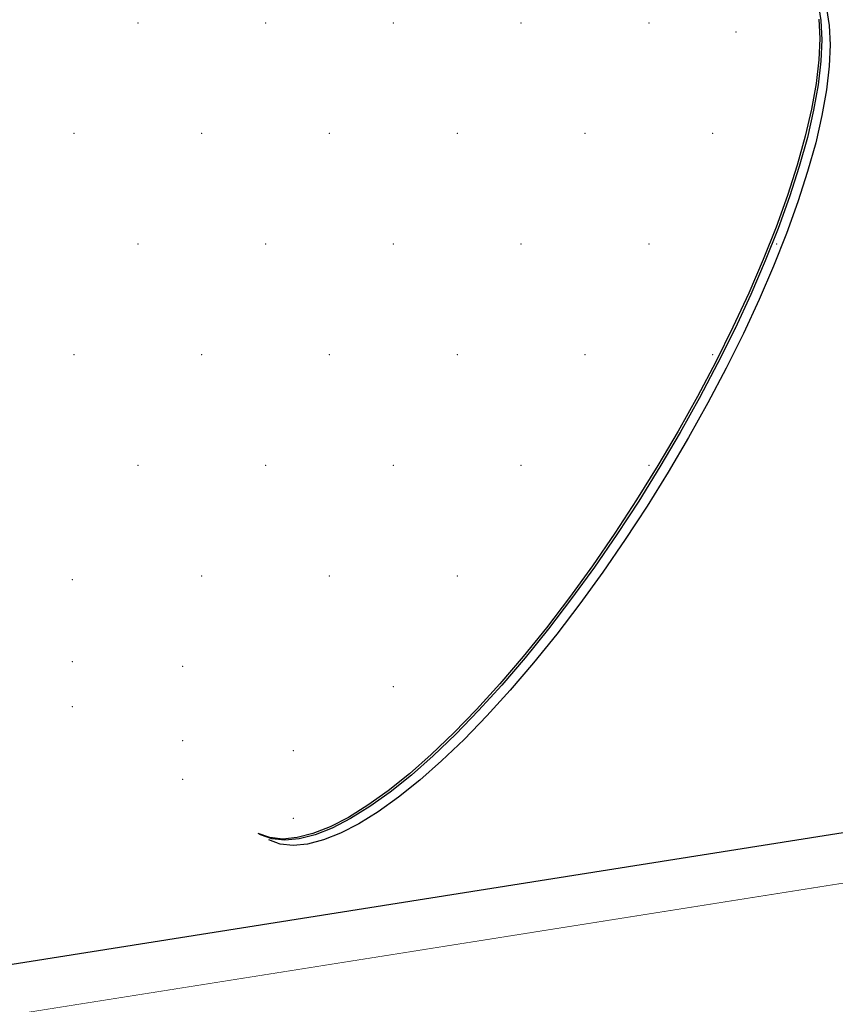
# Model space of a CAD drawing. Header units: millimetres. Extents: x 1798021 to 1815325, y -2500 to 6534.
# Tile 51 of 98: x 1805777 to 1805936, y 4723 to 4915. Entities that reach past the tile are written whole.
import ezdxf

# ---------------------------------------------------------------- set-up
doc = ezdxf.new("R2010")
doc.units = ezdxf.units.MM
doc.header["$MEASUREMENT"] = 0
doc.linetypes.add('Wipeout_Contour', pattern=[1000, 0, -1000])
for name, color, linetype in [('3 - SVĚTLA.3D', 7, 'Continuous'), ('4 - PRVKY ZÁMEČNICKÉ.3D', 7, 'Continuous'), ('Nové_4 - ZDIVO - STĚNY NENOSNÉ.3D', 7, 'Continuous'), ('Nové_Výplně - Povrchové', 7, 'Continuous'), ('Výplně - Povrchové', 7, 'Continuous')]:
    doc.layers.add(name, color=color, linetype=linetype)

# ---------------------------------------------------------------- blocks, each defined once
blk = doc.blocks.new('Řez_16', base_point=(1118812.4, 0))
at = {"color": 254, "linetype": 'Wipeout_Contour', "lineweight": 0, "ltscale": 287125239.6871727}
blk.add_wipeout([(1803569.96, 4604.29), (1803525.66, 4536.08), (1803600.03, 4385.91), (1808975.02, 5237.22), (1808974.93, 5239.5), (1808975.11, 5243.28), (1808975.65, 5246.61), (1808976.55, 5249.45), (1808977.79, 5251.81), (1808979.37, 5253.65), (1808981.29, 5254.98), (1808982.91, 5255.98), (1808983.01, 5256.01), (1808983.32, 5256.23), (1809116.02, 5337.76), (1805901.11, 4943.02), (1805926.98, 4927.12), (1805927.29, 4926.9), (1805927.39, 4926.87), (1805929.02, 4925.87), (1805930.93, 4924.54), (1805932.51, 4922.7), (1805933.76, 4920.34), (1805934.65, 4917.5), (1805935.19, 4914.17), (1805935.37, 4910.4), (1805935.2, 4906.19), (1805934.67, 4901.57), (1805933.78, 4896.58), (1805932.55, 4891.24), (1805930.97, 4885.58), (1805929.06, 4879.65), (1805926.84, 4873.47), (1805924.31, 4867.1), (1805921.48, 4860.55), (1805918.39, 4853.88), (1805915.04, 4847.13), (1805911.46, 4840.33), (1805907.67, 4833.54), (1805903.69, 4826.79), (1805899.55, 4820.12), (1805895.27, 4813.57), (1805890.88, 4807.19), (1805886.4, 4801.02), (1805881.87, 4795.08), (1805877.31, 4789.43), (1805872.75, 4784.09), (1805868.22, 4779.1), (1805863.74, 4774.48), (1805859.35, 4770.27), (1805855.07, 4766.49), (1805850.92, 4763.17), (1805846.94, 4760.32), (1805843.14, 4757.97), (1805839.56, 4756.12), (1805836.2, 4754.8), (1805833.1, 4754), (1805830.27, 4753.73), (1805827.74, 4754), (1805825.5, 4754.8), (1805823.88, 4755.8), (1805823.56, 4756.01), (1805823.47, 4756.05), (1805674.54, 4847.55), (1805672.67, 4848.84), (1805672.1, 4849.05), (1805662.34, 4855.05), (1805660.42, 4856.37), (1805658.84, 4858.22), (1805657.6, 4860.57), (1805656.7, 4863.42), (1805656.16, 4866.74), (1805655.98, 4870.52), (1805656.15, 4874.73), (1805656.69, 4879.35), (1805657.57, 4884.34), (1805658.81, 4889.68), (1805660.38, 4895.33), (1805662.29, 4901.27), (1805664.51, 4907.44), (1805667.05, 4913.82), (1805667.25, 4914.3), (1805621.97, 4908.74), (1805623.24, 4906.19), (1805624.91, 4901.57), (1805626.12, 4896.58), (1805626.89, 4891.24), (1805627.19, 4885.58), (1805627.03, 4879.65), (1805626.41, 4873.47), (1805625.34, 4867.1), (1805623.81, 4860.55), (1805621.85, 4853.88), (1805619.46, 4847.13), (1805616.65, 4840.33), (1805613.45, 4833.54), (1805609.87, 4826.79), (1805605.93, 4820.12), (1805601.67, 4813.57), (1805597.1, 4807.19), (1805592.25, 4801.02), (1805587.16, 4795.08), (1805581.86, 4789.43), (1805576.37, 4784.09), (1805570.74, 4779.1), (1805564.99, 4774.48), (1805559.17, 4770.27), (1805553.3, 4766.49), (1805547.43, 4763.17), (1805541.58, 4760.32), (1805535.81, 4757.97), (1805530.13, 4756.12), (1805524.6, 4754.8), (1805519.23, 4754), (1805514.07, 4753.73), (1805509.14, 4754), (1805504.48, 4754.8), (1805500.12, 4756.12), (1805496.08, 4757.97), (1805492.39, 4760.32), (1805491.06, 4761.32), (1805490.88, 4761.47), (1805490.73, 4761.57), (1805369.32, 4853.07), (1805368.26, 4853.98), (1805367.33, 4854.57), (1805359.37, 4860.57), (1805356.05, 4863.42), (1805353.11, 4866.74), (1805350.59, 4870.52), (1805348.49, 4874.73), (1805348.34, 4875.15), (1805203.57, 4857.37), (1805200.87, 4850.4), (1805197.56, 4843.28), (1805193.79, 4836.4), (1805189.59, 4829.78), (1805184.96, 4823.47), (1805179.95, 4817.52), (1805174.59, 4811.95), (1805168.91, 4806.8), (1805162.94, 4802.1), (1805156.72, 4797.89), (1805150.29, 4794.18), (1805143.69, 4791.01), (1805136.96, 4788.38), (1805130.14, 4786.33), (1805123.27, 4784.85), (1805116.4, 4783.95), (1805109.57, 4783.66), (1805102.81, 4783.95), (1805096.18, 4784.85), (1805089.71, 4786.33), (1805083.44, 4788.38), (1805077.41, 4791.01), (1805076.44, 4791.53), (1805076.24, 4791.64), (1805076.2, 4791.66), (1805002.45, 4831.18)], dxfattribs=at).dxf.layer = 'Výplně - Povrchové'
at = {"color": 254, "linetype": 'Wipeout_Contour', "lineweight": 0, "ltscale": 10843146.4861059}
blk.add_wipeout([(1808975.02, 5237.22), (1803600.03, 4385.91), (1803604.58, 4376.71), (1808976.2, 5227.49), (1808975.64, 5230.68), (1808975.1, 5235.29)], dxfattribs=at).dxf.layer = 'Výplně - Povrchové'
at = {"layer": '4 - PRVKY ZÁMEČNICKÉ.3D', "color": 181, "linetype": 'Continuous', "lineweight": 30, "true_color": 0x9e3eff}
for p, q in [((1808975.02, 5237.22), (1803600.03, 4385.91)), ((1808976.2, 5227.49), (1803604.58, 4376.71))]:
    blk.add_line(p, q, dxfattribs=at)
blk = doc.blocks.new('Řez_20', base_point=(1118812.4, 0))
at = {"color": 254, "linetype": 'Wipeout_Contour', "lineweight": 0, "ltscale": 412533108.0059386}
blk.add_wipeout([(1800920.22, 500), (1804497.49, 500), (1804497.49, 2600), (1805397.49, 2600), (1805397.49, 500), (1806676.49, 500), (1806676.49, 502.46), (1806976.49, 502.46), (1806976.49, 500), (1809927.49, 500), (1809927.49, 2600), (1810827.49, 2600), (1810827.49, 500), (1812755.49, 500), (1812755.49, 2087.56), (1811335.88, 5601.22), (1810067.73, 5400.37), (1810067.73, 5390.19), (1810003.47, 5390.19), (1809952.96, 5382.19), (1809956.06, 5382.19), (1809956.06, 5304.84), (1809959.69, 5298.21), (1809962.99, 5291.1), (1809965.82, 5283.8), (1809968.14, 5276.36), (1809969.95, 5268.83), (1809971.23, 5261.25), (1809971.98, 5253.67), (1809972.19, 5246.14), (1809971.86, 5238.7), (1809970.99, 5231.4), (1809969.59, 5224.29), (1809967.67, 5217.4), (1809965.23, 5210.78), (1809962.3, 5204.47), (1809958.89, 5198.52), (1809955.02, 5192.95), (1809950.71, 5187.8), (1809946, 5183.11), (1809940.91, 5178.89), (1809935.48, 5175.19), (1809929.73, 5172.01), (1809923.93, 5168.9), (1809923.73, 5168.82), (1809922.48, 5168.13), (1809834.1, 5120.76), (1809834.07, 5120.75), (1809833.86, 5120.63), (1809832.89, 5120.12), (1809826.87, 5117.49), (1809820.6, 5115.43), (1809814.13, 5113.95), (1809807.49, 5113.06), (1809800.74, 5112.76), (1809793.9, 5113.06), (1809787.03, 5113.95), (1809780.16, 5115.43), (1809773.34, 5117.49), (1809766.61, 5120.12), (1809760.01, 5123.29), (1809753.58, 5127), (1809747.36, 5131.21), (1809741.39, 5135.91), (1809735.71, 5141.06), (1809730.35, 5146.63), (1809725.34, 5152.58), (1809720.72, 5158.89), (1809716.51, 5165.5), (1809712.74, 5172.39), (1809709.43, 5179.51), (1809706.61, 5186.81), (1809704.28, 5194.25), (1809702.48, 5201.78), (1809701.19, 5209.36), (1809700.45, 5216.94), (1809700.24, 5224.47), (1809700.57, 5231.91), (1809701.43, 5239.21), (1809702.83, 5246.32), (1809704.76, 5253.21), (1809707.19, 5259.83), (1809710.13, 5266.13), (1809713.54, 5272.09), (1809717.41, 5277.66), (1809721.71, 5282.81), (1809726.42, 5287.5), (1809731.51, 5291.72), (1809736.95, 5295.42), (1809742.7, 5298.6), (1809743.66, 5299.11), (1809743.7, 5299.13), (1809743.91, 5299.24), (1809774.39, 5315.58), (1809774.39, 5353.91), (1809533.29, 5315.72), (1809533.29, 5305.87), (1809535.67, 5302.83), (1809540.24, 5296.45), (1809544.51, 5289.91), (1809548.44, 5283.24), (1809552.02, 5276.49), (1809555.22, 5269.69), (1809558.03, 5262.9), (1809560.42, 5256.14), (1809562.39, 5249.47), (1809563.91, 5242.93), (1809564.99, 5236.55), (1809565.61, 5230.37), (1809565.77, 5224.44), (1809565.46, 5218.79), (1809564.7, 5213.45), (1809563.48, 5208.45), (1809561.82, 5203.84), (1809559.72, 5199.63), (1809557.19, 5195.85), (1809554.26, 5192.53), (1809550.93, 5189.68), (1809542.97, 5183.68), (1809542.04, 5183.09), (1809540.98, 5182.18), (1809419.57, 5090.68), (1809419.42, 5090.58), (1809419.24, 5090.43), (1809417.92, 5089.43), (1809414.22, 5087.08), (1809410.18, 5085.23), (1809405.82, 5083.91), (1809401.16, 5083.11), (1809396.23, 5082.84), (1809391.07, 5083.11), (1809385.71, 5083.91), (1809380.17, 5085.23), (1809374.5, 5087.08), (1809368.72, 5089.43), (1809362.88, 5092.28), (1809357, 5095.6), (1809351.14, 5099.38), (1809345.31, 5103.59), (1809339.56, 5108.2), (1809333.93, 5113.2), (1809328.44, 5118.54), (1809323.14, 5124.19), (1809318.05, 5130.12), (1809313.2, 5136.3), (1809308.63, 5142.68), (1809304.37, 5149.22), (1809300.44, 5155.89), (1809296.86, 5162.65), (1809293.65, 5169.44), (1809290.85, 5176.24), (1809288.45, 5182.99), (1809286.49, 5189.66), (1809284.96, 5196.2), (1809283.89, 5202.58), (1809283.27, 5208.76), (1809283.11, 5214.69), (1809283.42, 5220.35), (1809284.18, 5225.69), (1809285.4, 5230.68), (1809287.06, 5235.29), (1809289.16, 5239.5), (1809291.69, 5243.28), (1809294.62, 5246.6), (1809297.95, 5249.45), (1809299.27, 5250.45), (1809299.43, 5250.55), (1809299.6, 5250.7), (1809346.65, 5286.16), (1809231.35, 5267.9), (1809233.99, 5262.9), (1809237.34, 5256.14), (1809240.43, 5249.47), (1809243.26, 5242.93), (1809245.79, 5236.55), (1809248.01, 5230.37), (1809249.92, 5224.44), (1809251.5, 5218.79), (1809252.73, 5213.45), (1809253.62, 5208.45), (1809254.15, 5203.84), (1809254.32, 5199.63), (1809254.14, 5195.85), (1809253.6, 5192.53), (1809252.71, 5189.68), (1809251.46, 5187.33), (1809249.88, 5185.48), (1809247.97, 5184.16), (1809238.2, 5178.16), (1809237.63, 5177.95), (1809235.76, 5176.66), (1809086.83, 5085.16), (1809086.74, 5085.12), (1809086.43, 5084.91), (1809084.8, 5083.91), (1809082.57, 5083.11), (1809080.03, 5082.84), (1809077.2, 5083.11), (1809074.1, 5083.91), (1809070.74, 5085.23), (1809067.16, 5087.08), (1809063.36, 5089.43), (1809059.38, 5092.28), (1809055.23, 5095.6), (1809050.95, 5099.38), (1809046.56, 5103.59), (1809042.08, 5108.2), (1809037.55, 5113.2), (1809032.99, 5118.54), (1809028.43, 5124.19), (1809023.9, 5130.12), (1809019.42, 5136.3), (1809015.03, 5142.68), (1809010.75, 5149.22), (1809006.61, 5155.89), (1809002.63, 5162.65), (1808998.84, 5169.44), (1808995.26, 5176.24), (1808991.91, 5182.99), (1808988.82, 5189.66), (1808986, 5196.2), (1808983.46, 5202.58), (1808981.24, 5208.76), (1808979.33, 5214.69), (1808977.76, 5220.35), (1808976.52, 5225.69), (1808976.2, 5227.49), (1803604.58, 4376.71)], dxfattribs=at).dxf.layer = 'Nové_Výplně - Povrchové'
blk = doc.blocks.new('Řez_63', base_point=(1118812.4, 0))
at = {"color": 254, "linetype": 'Wipeout_Contour', "lineweight": 0, "ltscale": 7223467.446552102}
blk.add_wipeout([(1805786.86, 5005.31), (1805786.86, 5001.64), (1805933.34, 4911.65), (1805933.16, 4915.42)], dxfattribs=at).dxf.layer = 'Výplně - Povrchové'
at = {"color": 254, "linetype": 'Wipeout_Contour', "lineweight": 0, "ltscale": 7223467.410994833}
blk.add_wipeout([(1805933.34, 4911.65), (1805786.86, 5001.64), (1805786.86, 4997.33), (1805933.16, 4907.44)], dxfattribs=at).dxf.layer = 'Výplně - Povrchové'
at = {"color": 254, "linetype": 'Wipeout_Contour', "lineweight": 0, "ltscale": 7223466.656649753}
blk.add_wipeout([(1805933.16, 4907.44), (1805786.86, 4997.33), (1805786.86, 4992.38), (1805932.63, 4902.82)], dxfattribs=at).dxf.layer = 'Výplně - Povrchové'
at = {"color": 254, "linetype": 'Wipeout_Contour', "lineweight": 0, "ltscale": 7223465.18569683}
blk.add_wipeout([(1805786.86, 4986.85), (1805931.75, 4897.83), (1805932.63, 4902.82), (1805786.86, 4992.38)], dxfattribs=at).dxf.layer = 'Výplně - Povrchové'
at = {"color": 254, "linetype": 'Wipeout_Contour', "lineweight": 0, "ltscale": 7223463.00724258}
blk.add_wipeout([(1805786.86, 4986.85), (1805786.86, 4980.75), (1805930.51, 4892.49), (1805931.75, 4897.83)], dxfattribs=at).dxf.layer = 'Výplně - Povrchové'
at = {"color": 254, "linetype": 'Wipeout_Contour', "lineweight": 0, "ltscale": 7223763.194299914}
blk.add_wipeout([(1805933.02, 4918.5), (1805933.56, 4915.17), (1805935.19, 4914.17), (1805934.65, 4917.5)], dxfattribs=at).dxf.layer = 'Výplně - Povrchové'
at = {"color": 254, "linetype": 'Wipeout_Contour', "lineweight": 0, "ltscale": 7223460.134746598}
blk.add_wipeout([(1805786.86, 4974.13), (1805928.94, 4886.83), (1805930.51, 4892.49), (1805786.86, 4980.75)], dxfattribs=at).dxf.layer = 'Výplně - Povrchové'
at = {"color": 254, "linetype": 'Wipeout_Contour', "lineweight": 0, "ltscale": 7223764.60325434}
blk.add_wipeout([(1805935.19, 4914.17), (1805933.56, 4915.17), (1805933.75, 4911.4), (1805935.37, 4910.4)], dxfattribs=at).dxf.layer = 'Výplně - Povrchové'
at = {"color": 254, "linetype": 'Wipeout_Contour', "lineweight": 0, "ltscale": 7223456.58595053}
blk.add_wipeout([(1805786.86, 4967.02), (1805927.03, 4880.9), (1805928.94, 4886.83), (1805786.86, 4974.13)], dxfattribs=at).dxf.layer = 'Výplně - Povrchové'
at = {"color": 254, "linetype": 'Wipeout_Contour', "lineweight": 0, "ltscale": 7223764.576490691}
blk.add_wipeout([(1805933.75, 4911.4), (1805933.57, 4907.19), (1805935.2, 4906.19), (1805935.37, 4910.4)], dxfattribs=at).dxf.layer = 'Výplně - Povrchové'
at = {"layer": '3 - SVĚTLA.3D', "color": 181, "linetype": 'Continuous', "lineweight": 30, "true_color": 0x9e3eff}
blk.add_line((1805935.19, 4914.17), (1805935.37, 4910.4), dxfattribs=at)
at = {"color": 254, "linetype": 'Wipeout_Contour', "lineweight": 0, "ltscale": 7223452.382780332}
blk.add_wipeout([(1805927.03, 4880.9), (1805786.86, 4967.02), (1805786.86, 4959.48), (1805924.8, 4874.72)], dxfattribs=at).dxf.layer = 'Výplně - Povrchové'
at = {"color": 254, "linetype": 'Wipeout_Contour', "lineweight": 0, "ltscale": 7223763.114185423}
blk.add_wipeout([(1805933.57, 4907.19), (1805933.04, 4902.57), (1805934.67, 4901.57), (1805935.2, 4906.19)], dxfattribs=at).dxf.layer = 'Výplně - Povrchové'
at = {"layer": '3 - SVĚTLA.3D', "color": 181, "linetype": 'Continuous', "lineweight": 30, "true_color": 0x9e3eff}
blk.add_line((1805935.37, 4910.4), (1805935.2, 4906.19), dxfattribs=at)
at = {"color": 254, "linetype": 'Wipeout_Contour', "lineweight": 0, "ltscale": 7223447.55116968}
blk.add_wipeout([(1805924.8, 4874.72), (1805786.86, 4959.48), (1805786.86, 4951.54), (1805922.27, 4868.35)], dxfattribs=at).dxf.layer = 'Výplně - Povrchové'
at = {"color": 254, "linetype": 'Wipeout_Contour', "lineweight": 0, "ltscale": 7223760.225365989}
blk.add_wipeout([(1805933.04, 4902.57), (1805932.15, 4897.58), (1805933.78, 4896.58), (1805934.67, 4901.57)], dxfattribs=at).dxf.layer = 'Výplně - Povrchové'
at = {"color": 254, "linetype": 'Wipeout_Contour', "lineweight": 0, "ltscale": 7223442.120943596}
blk.add_wipeout([(1805922.27, 4868.35), (1805786.86, 4951.54), (1805786.86, 4943.27), (1805919.45, 4861.8)], dxfattribs=at).dxf.layer = 'Výplně - Povrchové'
at = {"color": 254, "linetype": 'Wipeout_Contour', "lineweight": 0, "ltscale": 7223755.927854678}
blk.add_wipeout([(1805932.15, 4897.58), (1805930.92, 4892.24), (1805932.55, 4891.24), (1805933.78, 4896.58)], dxfattribs=at).dxf.layer = 'Výplně - Povrchové'
at = {"color": 254, "linetype": 'Wipeout_Contour', "lineweight": 0, "ltscale": 7223436.125615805}
blk.add_wipeout([(1805919.45, 4861.8), (1805786.86, 4943.27), (1805786.86, 4934.69), (1805916.36, 4855.13)], dxfattribs=at).dxf.layer = 'Výplně - Povrchové'
at = {"color": 254, "linetype": 'Wipeout_Contour', "lineweight": 0, "ltscale": 7223750.248159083}
blk.add_wipeout([(1805930.92, 4892.24), (1805929.34, 4886.58), (1805930.97, 4885.58), (1805932.55, 4891.24)], dxfattribs=at).dxf.layer = 'Výplně - Povrchové'
at = {"color": 254, "linetype": 'Wipeout_Contour', "lineweight": 0, "ltscale": 7223429.602166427}
blk.add_wipeout([(1805786.86, 4934.69), (1805786.86, 4925.88), (1805913.01, 4848.38), (1805916.36, 4855.13)], dxfattribs=at).dxf.layer = 'Výplně - Povrchové'
at = {"color": 254, "linetype": 'Wipeout_Contour', "lineweight": 0, "ltscale": 7223743.221307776}
blk.add_wipeout([(1805927.44, 4880.65), (1805929.06, 4879.65), (1805930.97, 4885.58), (1805929.34, 4886.58)], dxfattribs=at).dxf.layer = 'Výplně - Povrchové'
at = {"color": 254, "linetype": 'Wipeout_Contour', "lineweight": 0, "ltscale": 9029206.447688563}
blk.add_wipeout([(1805786.86, 4923.08), (1805776.78, 4923.08), (1805909.43, 4841.58), (1805913.01, 4848.38), (1805786.86, 4925.88)], dxfattribs=at).dxf.layer = 'Výplně - Povrchové'
at = {"color": 254, "linetype": 'Wipeout_Contour', "lineweight": 0, "ltscale": 7223734.890634}
blk.add_wipeout([(1805927.44, 4880.65), (1805925.21, 4874.47), (1805926.84, 4873.47), (1805929.06, 4879.65)], dxfattribs=at).dxf.layer = 'Výplně - Povrchové'
at = {"color": 254, "linetype": 'Wipeout_Contour', "lineweight": 0, "ltscale": 7223358.693213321}
blk.add_wipeout([(1805756.71, 4926.29), (1805905.63, 4834.79), (1805909.43, 4841.58), (1805760.5, 4933.08)], dxfattribs=at).dxf.layer = 'Výplně - Povrchové'
at = {"color": 254, "linetype": 'Wipeout_Contour', "lineweight": 0, "ltscale": 7223725.307509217}
blk.add_wipeout([(1805925.21, 4874.47), (1805922.68, 4868.1), (1805924.31, 4867.1), (1805926.84, 4873.47)], dxfattribs=at).dxf.layer = 'Výplně - Povrchové'
at = {"color": 254, "linetype": 'Wipeout_Contour', "lineweight": 0, "ltscale": 7223343.077842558}
blk.add_wipeout([(1805752.73, 4919.54), (1805901.66, 4828.04), (1805905.63, 4834.79), (1805756.71, 4926.29)], dxfattribs=at).dxf.layer = 'Výplně - Povrchové'
at = {"color": 254, "linetype": 'Wipeout_Contour', "lineweight": 0, "ltscale": 7223714.531024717}
blk.add_wipeout([(1805922.68, 4868.1), (1805919.86, 4861.55), (1805921.48, 4860.55), (1805924.31, 4867.1)], dxfattribs=at).dxf.layer = 'Výplně - Povrchové'
at = {"color": 254, "linetype": 'Wipeout_Contour', "lineweight": 0, "ltscale": 7223326.762363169}
blk.add_wipeout([(1805752.73, 4919.54), (1805748.59, 4912.87), (1805897.51, 4821.37), (1805901.66, 4828.04)], dxfattribs=at).dxf.layer = 'Výplně - Povrchové'
at = {"color": 254, "linetype": 'Wipeout_Contour', "lineweight": 0, "ltscale": 7223702.627628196}
blk.add_wipeout([(1805919.86, 4861.55), (1805916.76, 4854.88), (1805918.39, 4853.88), (1805921.48, 4860.55)], dxfattribs=at).dxf.layer = 'Výplně - Povrchové'
at = {"layer": '3 - SVĚTLA.3D', "color": 7, "linetype": 'Continuous', "lineweight": 0}
blk.add_point((1805799.9, 4914.69), dxfattribs=at)
at = {"color": 254, "linetype": 'Wipeout_Contour', "lineweight": 0, "ltscale": 7223309.847361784}
blk.add_wipeout([(1805748.59, 4912.87), (1805744.31, 4906.32), (1805893.23, 4814.82), (1805897.51, 4821.37)], dxfattribs=at).dxf.layer = 'Výplně - Povrchové'
at = {"color": 254, "linetype": 'Wipeout_Contour', "lineweight": 0, "ltscale": 7223689.670713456}
blk.add_wipeout([(1805916.76, 4854.88), (1805913.41, 4848.13), (1805915.04, 4847.13), (1805918.39, 4853.88)], dxfattribs=at).dxf.layer = 'Výplně - Povrchové'
at = {"color": 254, "linetype": 'Wipeout_Contour', "lineweight": 0, "ltscale": 7223292.437119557}
blk.add_wipeout([(1805744.31, 4906.32), (1805739.92, 4899.94), (1805888.84, 4808.44), (1805893.23, 4814.82)], dxfattribs=at).dxf.layer = 'Výplně - Povrchové'
at = {"color": 254, "linetype": 'Wipeout_Contour', "lineweight": 0, "ltscale": 7223675.740167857}
blk.add_wipeout([(1805913.41, 4848.13), (1805909.83, 4841.33), (1805911.46, 4840.33), (1805915.04, 4847.13)], dxfattribs=at).dxf.layer = 'Výplně - Povrchové'
at = {"color": 254, "linetype": 'Wipeout_Contour', "lineweight": 0, "ltscale": 7223274.638969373}
blk.add_wipeout([(1805739.92, 4899.94), (1805735.44, 4893.77), (1805884.37, 4802.27), (1805888.84, 4808.44)], dxfattribs=at).dxf.layer = 'Výplně - Povrchové'
at = {"color": 254, "linetype": 'Wipeout_Contour', "lineweight": 0, "ltscale": 7223660.921879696}
blk.add_wipeout([(1805906.04, 4834.54), (1805907.67, 4833.54), (1805911.46, 4840.33), (1805909.83, 4841.33)], dxfattribs=at).dxf.layer = 'Výplně - Povrchové'
at = {"color": 254, "linetype": 'Wipeout_Contour', "lineweight": 0, "ltscale": 7223256.562634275}
blk.add_wipeout([(1805735.44, 4893.77), (1805730.91, 4887.83), (1805879.84, 4796.33), (1805884.37, 4802.27)], dxfattribs=at).dxf.layer = 'Výplně - Povrchové'
at = {"color": 254, "linetype": 'Wipeout_Contour', "lineweight": 0, "ltscale": 7223645.307208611}
blk.add_wipeout([(1805906.04, 4834.54), (1805902.06, 4827.79), (1805903.69, 4826.79), (1805907.67, 4833.54)], dxfattribs=at).dxf.layer = 'Výplně - Povrchové'
at = {"layer": '3 - SVĚTLA.3D', "color": 7, "linetype": 'Continuous', "lineweight": 0}
for p in [(1805787.4, 4893.04), (1805812.4, 4893.04)]:
    blk.add_point(p, dxfattribs=at)
at = {"color": 254, "linetype": 'Wipeout_Contour', "lineweight": 0, "ltscale": 7223238.319551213}
blk.add_wipeout([(1805726.35, 4882.18), (1805875.28, 4790.68), (1805879.84, 4796.33), (1805730.91, 4887.83)], dxfattribs=at).dxf.layer = 'Výplně - Povrchové'
at = {"color": 254, "linetype": 'Wipeout_Contour', "lineweight": 0, "ltscale": 7223628.992422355}
blk.add_wipeout([(1805902.06, 4827.79), (1805897.92, 4821.12), (1805899.55, 4820.12), (1805903.69, 4826.79)], dxfattribs=at).dxf.layer = 'Výplně - Povrchové'
at = {"color": 254, "linetype": 'Wipeout_Contour', "lineweight": 0, "ltscale": 7223220.022184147}
blk.add_wipeout([(1805721.79, 4876.84), (1805870.72, 4785.34), (1805875.28, 4790.68), (1805726.35, 4882.18)], dxfattribs=at).dxf.layer = 'Výplně - Povrchové'
at = {"color": 254, "linetype": 'Wipeout_Contour', "lineweight": 0, "ltscale": 7223612.078103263}
blk.add_wipeout([(1805893.64, 4814.57), (1805895.27, 4813.57), (1805899.55, 4820.12), (1805897.92, 4821.12)], dxfattribs=at).dxf.layer = 'Výplně - Povrchové'
at = {"color": 254, "linetype": 'Wipeout_Contour', "lineweight": 0, "ltscale": 7223201.783331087}
blk.add_wipeout([(1805721.79, 4876.84), (1805717.26, 4871.85), (1805866.19, 4780.35), (1805870.72, 4785.34)], dxfattribs=at).dxf.layer = 'Výplně - Povrchové'
at = {"color": 254, "linetype": 'Wipeout_Contour', "lineweight": 0, "ltscale": 7223594.668528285}
blk.add_wipeout([(1805893.64, 4814.57), (1805889.25, 4808.19), (1805890.88, 4807.19), (1805895.27, 4813.57)], dxfattribs=at).dxf.layer = 'Výplně - Povrchové'
at = {"color": 254, "linetype": 'Wipeout_Contour', "lineweight": 0, "ltscale": 7223183.715428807}
blk.add_wipeout([(1805712.78, 4867.23), (1805861.71, 4775.73), (1805866.19, 4780.35), (1805717.26, 4871.85)], dxfattribs=at).dxf.layer = 'Výplně - Povrchové'
at = {"color": 254, "linetype": 'Wipeout_Contour', "lineweight": 0, "ltscale": 7223576.871026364}
blk.add_wipeout([(1805889.25, 4808.19), (1805884.78, 4802.02), (1805886.4, 4801.02), (1805890.88, 4807.19)], dxfattribs=at).dxf.layer = 'Výplně - Povrchové'
at = {"layer": '3 - SVĚTLA.3D', "color": 7, "linetype": 'Continuous', "lineweight": 0}
blk.add_point((1805799.9, 4871.39), dxfattribs=at)
at = {"color": 254, "linetype": 'Wipeout_Contour', "lineweight": 0, "ltscale": 7223165.92985998}
blk.add_wipeout([(1805712.78, 4867.23), (1805708.39, 4863.02), (1805857.32, 4771.52), (1805861.71, 4775.73)], dxfattribs=at).dxf.layer = 'Výplně - Povrchové'
at = {"color": 254, "linetype": 'Wipeout_Contour', "lineweight": 0, "ltscale": 7223558.795316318}
blk.add_wipeout([(1805884.78, 4802.02), (1805880.24, 4796.08), (1805881.87, 4795.08), (1805886.4, 4801.02)], dxfattribs=at).dxf.layer = 'Výplně - Povrchové'
at = {"color": 254, "linetype": 'Wipeout_Contour', "lineweight": 0, "ltscale": 7223148.536266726}
blk.add_wipeout([(1805704.11, 4859.24), (1805853.03, 4767.74), (1805857.32, 4771.52), (1805708.39, 4863.02)], dxfattribs=at).dxf.layer = 'Výplně - Povrchové'
at = {"color": 254, "linetype": 'Wipeout_Contour', "lineweight": 0, "ltscale": 7223540.552831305}
blk.add_wipeout([(1805880.24, 4796.08), (1805875.68, 4790.43), (1805877.31, 4789.43), (1805881.87, 4795.08)], dxfattribs=at).dxf.layer = 'Výplně - Povrchové'
at = {"color": 254, "linetype": 'Wipeout_Contour', "lineweight": 0, "ltscale": 7223131.641874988}
blk.add_wipeout([(1805704.11, 4859.24), (1805699.96, 4855.92), (1805848.89, 4764.42), (1805853.03, 4767.74)], dxfattribs=at).dxf.layer = 'Výplně - Povrchové'
at = {"color": 254, "linetype": 'Wipeout_Contour', "lineweight": 0, "ltscale": 7223522.25603165}
blk.add_wipeout([(1805875.68, 4790.43), (1805871.12, 4785.09), (1805872.75, 4784.09), (1805877.31, 4789.43)], dxfattribs=at).dxf.layer = 'Výplně - Povrchové'
at = {"color": 254, "linetype": 'Wipeout_Contour', "lineweight": 0, "ltscale": 7223115.350832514}
blk.add_wipeout([(1805695.98, 4853.07), (1805844.91, 4761.57), (1805848.89, 4764.42), (1805699.96, 4855.92)], dxfattribs=at).dxf.layer = 'Výplně - Povrchové'
at = {"color": 254, "linetype": 'Wipeout_Contour', "lineweight": 0, "ltscale": 7223504.017711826}
blk.add_wipeout([(1805871.12, 4785.09), (1805866.59, 4780.1), (1805868.22, 4779.1), (1805872.75, 4784.09)], dxfattribs=at).dxf.layer = 'Výplně - Povrchové'
at = {"color": 254, "linetype": 'Wipeout_Contour', "lineweight": 0, "ltscale": 7223099.76357276}
blk.add_wipeout([(1805695.98, 4853.07), (1805692.18, 4850.72), (1805841.11, 4759.22), (1805844.91, 4761.57)], dxfattribs=at).dxf.layer = 'Výplně - Povrchové'
at = {"color": 254, "linetype": 'Wipeout_Contour', "lineweight": 0, "ltscale": 7223485.950305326}
blk.add_wipeout([(1805862.12, 4775.48), (1805863.74, 4774.48), (1805868.22, 4779.1), (1805866.59, 4780.1)], dxfattribs=at).dxf.layer = 'Výplně - Povrchové'
at = {"color": 254, "linetype": 'Wipeout_Contour', "lineweight": 0, "ltscale": 7223084.976184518}
blk.add_wipeout([(1805692.18, 4850.72), (1805688.6, 4848.87), (1805837.52, 4757.37), (1805841.11, 4759.22)], dxfattribs=at).dxf.layer = 'Výplně - Povrchové'
at = {"color": 254, "linetype": 'Wipeout_Contour', "lineweight": 0, "ltscale": 7223468.165191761}
blk.add_wipeout([(1805862.12, 4775.48), (1805857.72, 4771.27), (1805859.35, 4770.27), (1805863.74, 4774.48)], dxfattribs=at).dxf.layer = 'Výplně - Povrchové'
at = {"color": 254, "linetype": 'Wipeout_Contour', "lineweight": 0, "ltscale": 7223071.079831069}
blk.add_wipeout([(1805685.24, 4847.55), (1805834.17, 4756.05), (1805837.52, 4757.37), (1805688.6, 4848.87)], dxfattribs=at).dxf.layer = 'Výplně - Povrchové'
at = {"color": 254, "linetype": 'Wipeout_Contour', "lineweight": 0, "ltscale": 7223450.772010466}
blk.add_wipeout([(1805857.72, 4771.27), (1805853.44, 4767.49), (1805855.07, 4766.49), (1805859.35, 4770.27)], dxfattribs=at).dxf.layer = 'Výplně - Povrchové'
at = {"layer": '3 - SVĚTLA.3D', "color": 7, "linetype": 'Continuous', "lineweight": 0}
for p in [(1805787.4, 4849.74), (1805812.4, 4849.74)]:
    blk.add_point(p, dxfattribs=at)
at = {"color": 254, "linetype": 'Wipeout_Contour', "lineweight": 0, "ltscale": 7223058.16018266}
blk.add_wipeout([(1805685.24, 4847.55), (1805682.14, 4846.75), (1805831.07, 4755.25), (1805834.17, 4756.05)], dxfattribs=at).dxf.layer = 'Výplně - Povrchové'
at = {"color": 254, "linetype": 'Wipeout_Contour', "lineweight": 0, "ltscale": 7223433.877984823}
blk.add_wipeout([(1805853.44, 4767.49), (1805849.3, 4764.17), (1805850.92, 4763.17), (1805855.07, 4766.49)], dxfattribs=at).dxf.layer = 'Výplně - Povrchové'
at = {"color": 254, "linetype": 'Wipeout_Contour', "lineweight": 0, "ltscale": 7223046.296889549}
blk.add_wipeout([(1805682.14, 4846.75), (1805679.32, 4846.48), (1805828.24, 4754.98), (1805831.07, 4755.25)], dxfattribs=at).dxf.layer = 'Výplně - Povrchové'
at = {"color": 254, "linetype": 'Wipeout_Contour', "lineweight": 0, "ltscale": 7223417.587261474}
blk.add_wipeout([(1805845.31, 4761.32), (1805846.94, 4760.32), (1805850.92, 4763.17), (1805849.3, 4764.17)], dxfattribs=at).dxf.layer = 'Výplně - Povrchové'
at = {"color": 254, "linetype": 'Wipeout_Contour', "lineweight": 0, "ltscale": 7223035.563071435}
blk.add_wipeout([(1805676.78, 4846.75), (1805825.7, 4755.25), (1805828.24, 4754.98), (1805679.32, 4846.48)], dxfattribs=at).dxf.layer = 'Výplně - Povrchové'
at = {"color": 254, "linetype": 'Wipeout_Contour', "lineweight": 0, "ltscale": 7223402.000268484}
blk.add_wipeout([(1805845.31, 4761.32), (1805841.52, 4758.97), (1805843.14, 4757.97), (1805846.94, 4760.32)], dxfattribs=at).dxf.layer = 'Výplně - Povrchové'
at = {"color": 254, "linetype": 'Wipeout_Contour', "lineweight": 0, "ltscale": 7223026.024980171}
blk.add_wipeout([(1805676.78, 4846.75), (1805674.54, 4847.55), (1805823.47, 4756.05), (1805825.7, 4755.25)], dxfattribs=at).dxf.layer = 'Výplně - Povrchové'
at = {"color": 254, "linetype": 'Wipeout_Contour', "lineweight": 0, "ltscale": 7223387.213096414}
blk.add_wipeout([(1805837.93, 4757.12), (1805839.56, 4756.12), (1805843.14, 4757.97), (1805841.52, 4758.97)], dxfattribs=at).dxf.layer = 'Výplně - Povrchové'
at = {"layer": '3 - SVĚTLA.3D', "color": 7, "linetype": 'Continuous', "lineweight": 0}
for p in [(1805799.9, 4828.09), (1805787.05, 4805.75), (1805812.4, 4806.44), (1805787.05, 4789.7), (1805808.7, 4788.78), (1805787.05, 4780.88), (1805808.7, 4774.25), (1805808.7, 4766.65)]:
    blk.add_point(p, dxfattribs=at)
at = {"color": 254, "linetype": 'Wipeout_Contour', "lineweight": 0, "ltscale": 7223373.316906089}
blk.add_wipeout([(1805837.93, 4757.12), (1805834.58, 4755.8), (1805836.2, 4754.8), (1805839.56, 4756.12)], dxfattribs=at).dxf.layer = 'Výplně - Povrchové'
at = {"color": 254, "linetype": 'Wipeout_Contour', "lineweight": 0, "ltscale": 7223360.397366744}
blk.add_wipeout([(1805831.48, 4755), (1805833.1, 4754), (1805836.2, 4754.8), (1805834.58, 4755.8)], dxfattribs=at).dxf.layer = 'Výplně - Povrchové'
at = {"color": 254, "linetype": 'Wipeout_Contour', "lineweight": 0, "ltscale": 7223348.534128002}
blk.add_wipeout([(1805831.48, 4755), (1805828.65, 4754.73), (1805830.27, 4753.73), (1805833.1, 4754)], dxfattribs=at).dxf.layer = 'Výplně - Povrchové'
at = {"color": 254, "linetype": 'Wipeout_Contour', "lineweight": 0, "ltscale": 7223337.800328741}
blk.add_wipeout([(1805828.65, 4754.73), (1805826.11, 4755), (1805827.74, 4754), (1805830.27, 4753.73)], dxfattribs=at).dxf.layer = 'Výplně - Povrchové'
at = {"color": 254, "linetype": 'Wipeout_Contour', "lineweight": 0, "ltscale": 7223328.262146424}
blk.add_wipeout([(1805823.88, 4755.8), (1805825.5, 4754.8), (1805827.74, 4754), (1805826.11, 4755)], dxfattribs=at).dxf.layer = 'Výplně - Povrchové'
at = {"color": 254, "linetype": 'Wipeout_Contour', "lineweight": 0, "ltscale": 148083651.5174032}
blk.add_wipeout([(1805825.7, 4755.25), (1805823.56, 4756.01), (1805823.88, 4755.8), (1805826.11, 4755), (1805828.65, 4754.73), (1805831.48, 4755), (1805834.58, 4755.8), (1805837.93, 4757.12), (1805841.52, 4758.97), (1805845.31, 4761.32), (1805849.3, 4764.17), (1805853.44, 4767.49), (1805857.72, 4771.27), (1805862.12, 4775.48), (1805866.59, 4780.1), (1805871.12, 4785.09), (1805875.68, 4790.43), (1805880.24, 4796.08), (1805884.78, 4802.02), (1805889.25, 4808.19), (1805893.64, 4814.57), (1805897.92, 4821.12), (1805902.06, 4827.79), (1805906.04, 4834.54), (1805909.83, 4841.33), (1805913.41, 4848.13), (1805916.76, 4854.88), (1805919.86, 4861.55), (1805922.68, 4868.1), (1805925.21, 4874.47), (1805927.44, 4880.65), (1805929.34, 4886.58), (1805930.92, 4892.24), (1805932.15, 4897.58), (1805933.04, 4902.57), (1805933.57, 4907.19), (1805933.75, 4911.4), (1805933.56, 4915.17), (1805933.02, 4918.5), (1805932.13, 4921.34), (1805930.89, 4923.7), (1805929.3, 4925.54), (1805927.39, 4926.87), (1805927.29, 4926.9), (1805928.9, 4925.79), (1805930.48, 4923.95), (1805931.72, 4921.59), (1805932.62, 4918.75), (1805933.16, 4915.42), (1805933.34, 4911.65), (1805933.16, 4907.44), (1805932.63, 4902.82), (1805931.75, 4897.83), (1805930.51, 4892.49), (1805928.94, 4886.83), (1805927.03, 4880.9), (1805924.8, 4874.72), (1805922.27, 4868.35), (1805919.45, 4861.8), (1805916.36, 4855.13), (1805913.01, 4848.38), (1805909.43, 4841.58), (1805905.63, 4834.79), (1805901.66, 4828.04), (1805897.51, 4821.37), (1805893.23, 4814.82), (1805888.84, 4808.44), (1805884.37, 4802.27), (1805879.84, 4796.33), (1805875.28, 4790.68), (1805870.72, 4785.34), (1805866.19, 4780.35), (1805861.71, 4775.73), (1805857.32, 4771.52), (1805853.03, 4767.74), (1805848.89, 4764.42), (1805844.91, 4761.57), (1805841.11, 4759.22), (1805837.52, 4757.37), (1805834.17, 4756.05), (1805831.07, 4755.25), (1805828.24, 4754.98)], dxfattribs=at).dxf.layer = 'Výplně - Povrchové'
at = {"layer": '3 - SVĚTLA.3D', "color": 181, "linetype": 'Continuous', "lineweight": 30, "true_color": 0x9e3eff}
for p, q in [((1805933.02, 4918.5), (1805933.56, 4915.17)), ((1805934.65, 4917.5), (1805935.19, 4914.17)), ((1805933.16, 4915.42), (1805933.34, 4911.65)), ((1805933.56, 4915.17), (1805933.75, 4911.4)), ((1805933.34, 4911.65), (1805933.16, 4907.44)), ((1805933.75, 4911.4), (1805933.57, 4907.19)), ((1805933.16, 4907.44), (1805932.63, 4902.82)), ((1805933.57, 4907.19), (1805933.04, 4902.57)), ((1805935.2, 4906.19), (1805934.67, 4901.57)), ((1805932.63, 4902.82), (1805931.75, 4897.83)), ((1805933.04, 4902.57), (1805932.15, 4897.58)), ((1805934.67, 4901.57), (1805933.78, 4896.58)), ((1805931.75, 4897.83), (1805930.51, 4892.49)), ((1805932.15, 4897.58), (1805930.92, 4892.24)), ((1805933.78, 4896.58), (1805932.55, 4891.24)), ((1805930.51, 4892.49), (1805928.94, 4886.83)), ((1805930.92, 4892.24), (1805929.34, 4886.58)), ((1805932.55, 4891.24), (1805930.97, 4885.58)), ((1805928.94, 4886.83), (1805927.03, 4880.9)), ((1805929.34, 4886.58), (1805927.44, 4880.65)), ((1805930.97, 4885.58), (1805929.06, 4879.65)), ((1805927.03, 4880.9), (1805924.8, 4874.72)), ((1805927.44, 4880.65), (1805925.21, 4874.47)), ((1805929.06, 4879.65), (1805926.84, 4873.47)), ((1805924.8, 4874.72), (1805922.27, 4868.35)), ((1805925.21, 4874.47), (1805922.68, 4868.1)), ((1805926.84, 4873.47), (1805924.31, 4867.1)), ((1805922.27, 4868.35), (1805919.45, 4861.8)), ((1805922.68, 4868.1), (1805919.86, 4861.55)), ((1805924.31, 4867.1), (1805921.48, 4860.55)), ((1805919.45, 4861.8), (1805916.36, 4855.13)), ((1805919.86, 4861.55), (1805916.76, 4854.88)), ((1805921.48, 4860.55), (1805918.39, 4853.88)), ((1805916.36, 4855.13), (1805913.01, 4848.38)), ((1805916.76, 4854.88), (1805913.41, 4848.13)), ((1805918.39, 4853.88), (1805915.04, 4847.13)), ((1805913.01, 4848.38), (1805909.43, 4841.58)), ((1805913.41, 4848.13), (1805909.83, 4841.33)), ((1805915.04, 4847.13), (1805911.46, 4840.33)), ((1805909.43, 4841.58), (1805905.63, 4834.79)), ((1805909.83, 4841.33), (1805906.04, 4834.54)), ((1805911.46, 4840.33), (1805907.67, 4833.54)), ((1805905.63, 4834.79), (1805901.66, 4828.04)), ((1805906.04, 4834.54), (1805902.06, 4827.79)), ((1805907.67, 4833.54), (1805903.69, 4826.79)), ((1805901.66, 4828.04), (1805897.51, 4821.37)), ((1805902.06, 4827.79), (1805897.92, 4821.12)), ((1805903.69, 4826.79), (1805899.55, 4820.12)), ((1805897.51, 4821.37), (1805893.23, 4814.82)), ((1805897.92, 4821.12), (1805893.64, 4814.57)), ((1805899.55, 4820.12), (1805895.27, 4813.57)), ((1805893.23, 4814.82), (1805888.84, 4808.44)), ((1805893.64, 4814.57), (1805889.25, 4808.19)), ((1805895.27, 4813.57), (1805890.88, 4807.19)), ((1805888.84, 4808.44), (1805884.37, 4802.27)), ((1805889.25, 4808.19), (1805884.78, 4802.02)), ((1805890.88, 4807.19), (1805886.4, 4801.02)), ((1805884.37, 4802.27), (1805879.84, 4796.33)), ((1805884.78, 4802.02), (1805880.24, 4796.08)), ((1805886.4, 4801.02), (1805881.87, 4795.08)), ((1805879.84, 4796.33), (1805875.28, 4790.68)), ((1805880.24, 4796.08), (1805875.68, 4790.43)), ((1805881.87, 4795.08), (1805877.31, 4789.43)), ((1805875.28, 4790.68), (1805870.72, 4785.34)), ((1805875.68, 4790.43), (1805871.12, 4785.09)), ((1805877.31, 4789.43), (1805872.75, 4784.09)), ((1805870.72, 4785.34), (1805866.19, 4780.35)), ((1805871.12, 4785.09), (1805866.59, 4780.1)), ((1805872.75, 4784.09), (1805868.22, 4779.1)), ((1805866.19, 4780.35), (1805861.71, 4775.73)), ((1805866.59, 4780.1), (1805862.12, 4775.48)), ((1805868.22, 4779.1), (1805863.74, 4774.48)), ((1805861.71, 4775.73), (1805857.32, 4771.52)), ((1805862.12, 4775.48), (1805857.72, 4771.27)), ((1805863.74, 4774.48), (1805859.35, 4770.27)), ((1805857.32, 4771.52), (1805853.03, 4767.74)), ((1805857.72, 4771.27), (1805853.44, 4767.49)), ((1805859.35, 4770.27), (1805855.07, 4766.49)), ((1805853.03, 4767.74), (1805848.89, 4764.42)), ((1805853.44, 4767.49), (1805849.3, 4764.17)), ((1805855.07, 4766.49), (1805850.92, 4763.17)), ((1805848.89, 4764.42), (1805844.91, 4761.57)), ((1805849.3, 4764.17), (1805845.31, 4761.32)), ((1805850.92, 4763.17), (1805846.94, 4760.32)), ((1805844.91, 4761.57), (1805841.11, 4759.22)), ((1805845.31, 4761.32), (1805841.52, 4758.97)), ((1805841.11, 4759.22), (1805837.52, 4757.37)), ((1805846.94, 4760.32), (1805843.14, 4757.97)), ((1805837.52, 4757.37), (1805834.17, 4756.05)), ((1805841.52, 4758.97), (1805837.93, 4757.12)), ((1805843.14, 4757.97), (1805839.56, 4756.12)), ((1805825.7, 4755.25), (1805823.47, 4756.05)), ((1805823.88, 4755.8), (1805823.56, 4756.01)), ((1805826.11, 4755), (1805823.88, 4755.8)), ((1805834.17, 4756.05), (1805831.07, 4755.25)), ((1805834.58, 4755.8), (1805831.48, 4755)), ((1805837.93, 4757.12), (1805834.58, 4755.8)), ((1805839.56, 4756.12), (1805836.2, 4754.8)), ((1805827.74, 4754), (1805825.5, 4754.8)), ((1805828.24, 4754.98), (1805825.7, 4755.25)), ((1805828.65, 4754.73), (1805826.11, 4755)), ((1805830.27, 4753.73), (1805827.74, 4754)), ((1805831.07, 4755.25), (1805828.24, 4754.98)), ((1805831.48, 4755), (1805828.65, 4754.73)), ((1805833.1, 4754), (1805830.27, 4753.73)), ((1805836.2, 4754.8), (1805833.1, 4754))]:
    blk.add_line(p, q, dxfattribs=at)
at = {"layer": '3 - SVĚTLA.3D', "color": 7, "linetype": 'Continuous', "lineweight": 0}
for p in [(1805824.9, 4914.69), (1805849.9, 4914.69), (1805874.9, 4914.69), (1805899.9, 4914.69), (1805916.95, 4912.87), (1805837.4, 4893.04), (1805862.4, 4893.04), (1805887.4, 4893.04), (1805912.4, 4893.04), (1805824.9, 4871.39), (1805849.9, 4871.39), (1805874.9, 4871.39), (1805899.9, 4871.39), (1805924.9, 4871.39), (1805837.4, 4849.74), (1805862.4, 4849.74), (1805887.4, 4849.74), (1805912.4, 4849.74), (1805824.9, 4828.09), (1805849.9, 4828.09), (1805874.9, 4828.09), (1805899.9, 4828.09), (1805837.4, 4806.44), (1805862.4, 4806.44), (1805849.9, 4784.79), (1805830.35, 4772.25), (1805830.35, 4759.04)]:
    blk.add_point(p, dxfattribs=at)

msp = doc.modelspace()

# ---------------------------------------------------------------- block references
at = {"layer": '4 - PRVKY ZÁMEČNICKÉ.3D', "lineweight": 0}
msp.add_blockref('Řez_16', (1118812.4, 0), dxfattribs=at)

# ---------------------------------------------------------------- next in the draw order: block references
at = {"layer": 'Nové_4 - ZDIVO - STĚNY NENOSNÉ.3D', "lineweight": 0}
msp.add_blockref('Řez_20', (1118812.4, 0), dxfattribs=at)

# ---------------------------------------------------------------- next in the draw order: block references
at = {"layer": '3 - SVĚTLA.3D', "lineweight": 0}
msp.add_blockref('Řez_63', (1118812.4, 0), dxfattribs=at)

doc.saveas('drawing.dxf')
